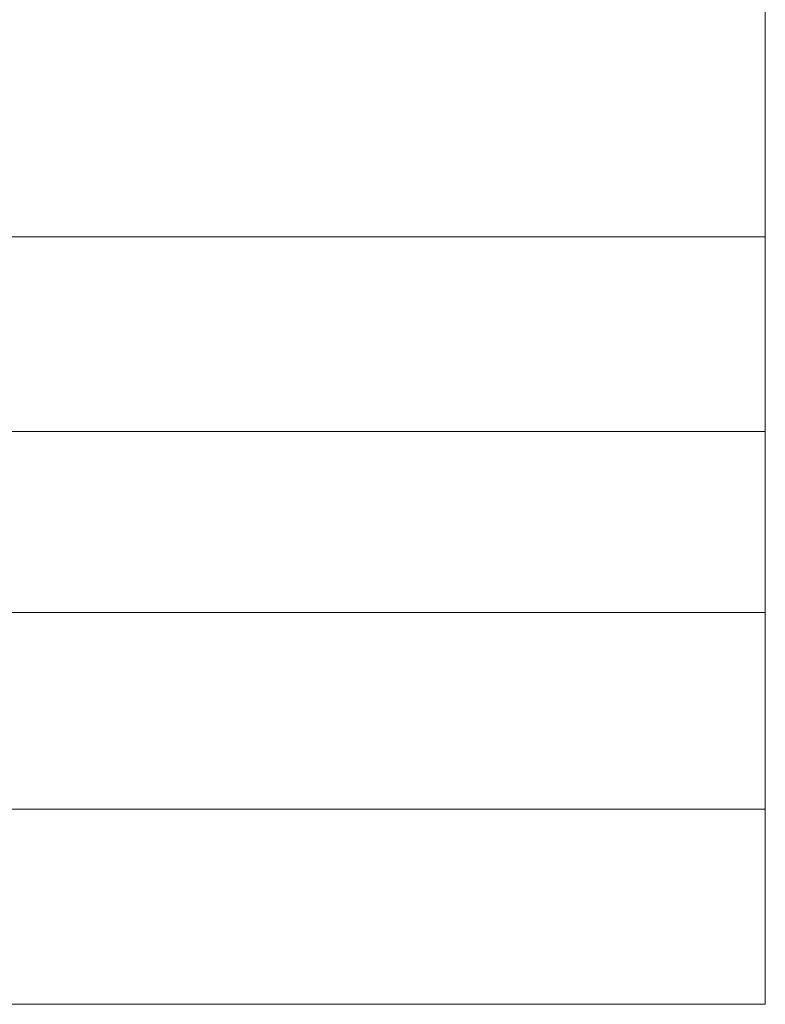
# Model space of a CAD drawing. Extents: x -27255 to 1448651, y 31034 to 8081248.
# Tile 59 of 198: x 586260 to 587866, y 3855111 to 3857233. Entities that reach past the tile are written whole.
import ezdxf

# ---------------------------------------------------------------- set-up
doc = ezdxf.new("R2010")
doc.units = 0
doc.layers.add('0.13文字', color=3, linetype='CONTINUOUS', lineweight=13)

msp = doc.modelspace()

# ---------------------------------------------------------------- linework, layer by layer
at = {"layer": '0.13文字', "lineweight": 13}
msp.add_line((587865.89025, 3871338.12904), (587865.89025, 3855111.18), dxfattribs=at)
at = {"layer": '0.13文字', "linetype": 'Continuous', "lineweight": 13}
for p, q in [((580415.31934, 3856765.18035), (587865.89025, 3856765.18035)), ((580415.31934, 3856345.68733), (587865.89025, 3856345.68733)), ((580415.31934, 3855955.93983), (587865.89025, 3855955.93983)), ((580415.31934, 3855531.44199), (587865.89025, 3855531.44199)), ((580415.31934, 3855111.18), (587865.89025, 3855111.18))]:
    msp.add_line(p, q, dxfattribs=at)

doc.saveas('drawing.dxf')
